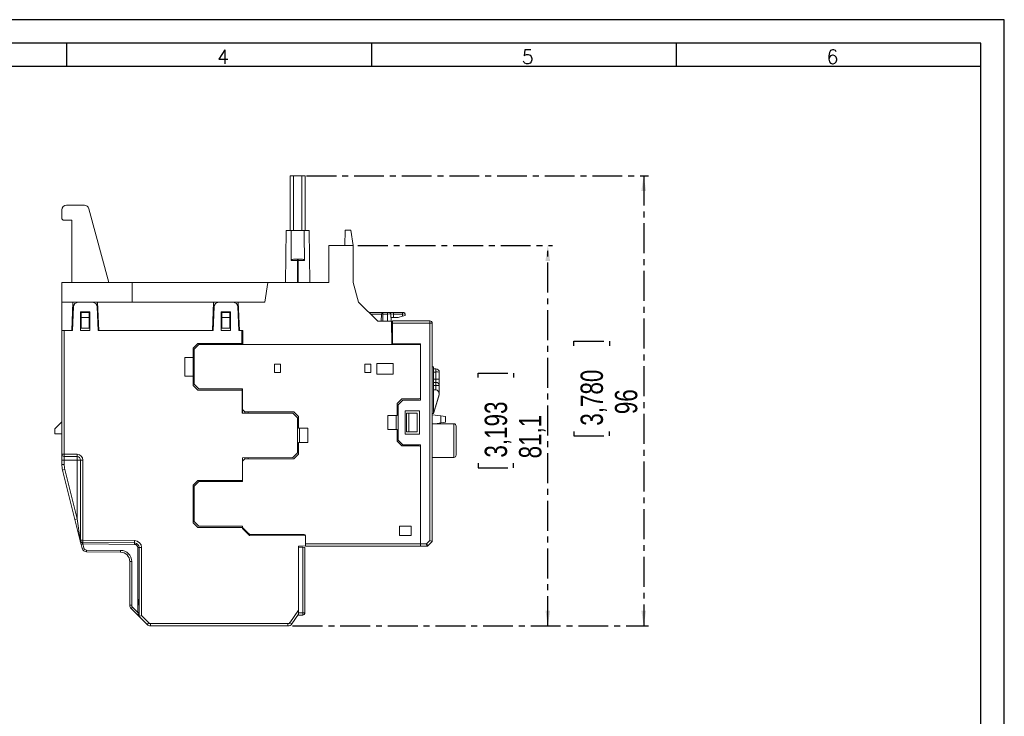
# Model space of a CAD drawing. Header units: millimetres. Extents: x 0 to 420, y 0 to 297.
# Tile 14 of 14: x 210 to 420, y 148 to 297. Entities that reach past the tile are written whole.
import ezdxf

# ---------------------------------------------------------------- set-up
doc = ezdxf.new("R2010")
doc.units = ezdxf.units.MM
doc.linetypes.add('CENTER', pattern=[10.16, 6.35, -1.27, 1.27, -1.27])
doc.layers.add('CENTRO', color=7, linetype='CENTER')
doc.layers.add('FORMATO', color=7, linetype='Continuous')
doc.styles.add('SLDTEXTSTYLE0', font='ROMANS')
doc.styles.add('SLDTEXTSTYLE1', font='TXT', dxfattribs={"width": 0.605})
doc.styles.add('SLDTEXTSTYLE2', font='TXT', dxfattribs={"width": 0.569583})
doc.styles.add('SLDTEXTSTYLE3', font='TXT', dxfattribs={"width": 0.75})
doc.dimstyles.new('SLDDIMSTYLE0', dxfattribs={"dimtxt": 4.7625, "dimasz": 3.302, "dimexe": 0, "dimexo": 0.0625, "dimgap": 1.190625, "dimtad": 1, "dimdec": 1, "dimrnd": 1e-09, "dimzin": 12, "dimdsep": 46, "dimtxsty": 'SLDTEXTSTYLE3', "dimsah": 1, "dimcen": 0.09, "dimadec": 0, "dimazin": 3, "dimtfac": 1, "dimtdec": 1, "dimtofl": 0, "dimtmove": 0, "dimatfit": 3, "dimfxl": 1, "dimfrac": 2, "dimtolj": 1, "dimtzin": 12, "dimarcsym": 0})

# ---------------------------------------------------------------- blocks, each defined once
blk = doc.blocks.new('SW_NOTE_0')
at = {"color": 0, "linetype": 'Continuous', "lineweight": 0, "attachment_point": 1, "rotation": 90}
for s, insert, char_height, style in [('Sujeito a alteração sem aviso prévio. As informações contidas são valores de referência.                                                           Los valores demostrados pueden ser cambiados sin aviso previo. La información és de referencia solamente.', (-1.71, 0), 1.32292, 'SLDTEXTSTYLE2'), ('The values shown are subject to change without prior notice. The information is for reference only.', (0.06, 0), 1.3229, 'SLDTEXTSTYLE1')]:
    blk.add_mtext(s, dxfattribs=dict(at, insert=insert, char_height=char_height, style=style))
blk = doc.blocks.new('_D_3')
at = {"layer": 'CENTRO'}
for p, q in [((282.15, 248.85), (323.64, 248.85)), ((322.64, 167.75), (322.64, 248.85)), ((307.75, 220.69), (307.75, 221.66)), ((307.75, 221.66), (315.32, 221.66)), ((315.32, 221.66), (315.32, 220.69)), ((307.75, 202.45), (307.75, 201.48)), ((315.32, 201.48), (315.32, 202.45)), ((307.75, 201.48), (315.32, 201.48)), ((268.22, 167.75), (323.64, 167.75))]:
    blk.add_line(p, q, dxfattribs=at)
for points in [[(322.64, 248.85), (322.13, 245.55), (323.14, 245.55)], [(322.64, 167.75), (323.14, 171.05), (322.13, 171.05)]]:
    blk.add_solid(points, dxfattribs=at)
at = {"layer": 'CENTRO', "char_height": 4.763, "attachment_point": 1, "rotation": 90, "style": 'SLDTEXTSTYLE3'}
for s, insert in [('3,193', (309.18, 203.65, 0.1)), ('81,1', (316.5, 203.48, 0.1))]:
    blk.add_mtext(s, dxfattribs=dict(at, insert=insert))
blk = doc.blocks.new('_D_4')
at = {"layer": 'CENTRO'}
for p, q in [((271.19, 263.75), (344.09, 263.75)), ((343.09, 263.75), (343.09, 167.75)), ((328.21, 227.48), (328.21, 228.45)), ((328.21, 228.45), (335.77, 228.45)), ((335.77, 228.45), (335.77, 227.48)), ((328.21, 209.24), (328.21, 208.27)), ((328.21, 208.27), (335.77, 208.27)), ((335.77, 208.27), (335.77, 209.24)), ((268.22, 167.75), (344.09, 167.75))]:
    blk.add_line(p, q, dxfattribs=at)
for points in [[(343.09, 263.75), (342.58, 260.45), (343.6, 260.45)], [(343.09, 167.75), (343.6, 171.05), (342.58, 171.05)]]:
    blk.add_solid(points, dxfattribs=at)
at = {"layer": 'CENTRO', "char_height": 4.763, "attachment_point": 1, "rotation": 90, "style": 'SLDTEXTSTYLE3'}
for s, insert in [('3,780', (329.63, 210.45, 0.1)), ('96', (336.95, 212.91, 0.1))]:
    blk.add_mtext(s, dxfattribs=dict(at, insert=insert))

msp = doc.modelspace()

# ---------------------------------------------------------------- linework, layer by layer
at = {"color": 7, "linetype": 'Continuous', "lineweight": 15}
for p, q in [((267.72, 263.75), (267.72, 252.05)), ((267.72, 263.75), (268.4, 263.75)), ((268.4, 263.75), (268.4, 252.05)), ((268.4, 263.75), (270.19, 263.75)), ((270.19, 263.75), (270.19, 252.05)), ((270.19, 263.75), (270.87, 263.75)), ((270.87, 252.05), (270.87, 263.75)), ((218.99, 254.55), (218.99, 256.45)), ((219.99, 257.45), (223.8, 257.45)), ((224.77, 256.71), (228.99, 240.95)), ((219.29, 254.25), (218.99, 254.55)), ((221.09, 254.25), (219.29, 254.25)), ((221.09, 240.95), (221.09, 254.25)), ((266.82, 252.05), (266.72, 240.95)), ((266.82, 252.05), (267.89, 252.05)), ((267.89, 252.05), (270.7, 252.05)), ((270.7, 252.05), (271.77, 252.05)), ((271.77, 252.05), (271.87, 240.95)), ((279.35, 248.85), (279.44, 252.15)), ((279.44, 252.15), (280.65, 252.15)), ((281.15, 248.85), (280.65, 252.15)), ((275.95, 248.85), (275.95, 240.95)), ((275.95, 248.85), (281.15, 248.85)), ((281.15, 248.85), (281.15, 240.95)), ((268.56, 245.95), (269.22, 245.95)), ((269.22, 245.65), (269.22, 245.95)), ((269.22, 245.95), (269.37, 245.95)), ((269.37, 245.65), (269.37, 245.95)), ((269.37, 245.95), (270.03, 245.95)), ((269.22, 245.65), (267.87, 245.65)), ((269.22, 245.65), (269.22, 240.95)), ((269.37, 245.65), (269.22, 245.65)), ((269.37, 245.65), (269.37, 240.95)), ((270.71, 245.65), (269.37, 245.65)), ((218.99, 240.95), (218.99, 236.75)), ((218.99, 240.95), (234.01, 240.95)), ((234.01, 240.95), (233.99, 236.75)), ((234.01, 240.95), (262.91, 240.95)), ((262.91, 240.95), (262.29, 236.75)), ((262.91, 240.95), (275.95, 240.95)), ((282.29, 236.75), (281.15, 240.95)), ((218.99, 230.75), (218.99, 236.75)), ((218.99, 236.75), (221.36, 236.75)), ((221.09, 230.75), (221.36, 236.75)), ((221.24, 230.75), (221.46, 235.8)), ((221.36, 236.75), (222.46, 236.75)), ((222.46, 236.75), (225.52, 236.75)), ((225.52, 236.75), (226.63, 236.75)), ((226.52, 235.8), (226.74, 230.75)), ((226.63, 236.75), (226.89, 230.75)), ((226.63, 236.75), (251.36, 236.75)), ((251.09, 230.75), (251.36, 236.75)), ((251.24, 230.75), (251.46, 235.8)), ((251.36, 236.75), (252.46, 236.75)), ((252.46, 236.75), (255.52, 236.75)), ((255.52, 236.75), (256.63, 236.75)), ((256.52, 235.8), (256.74, 230.75)), ((256.63, 236.75), (256.89, 230.75)), ((256.63, 236.75), (262.29, 236.75)), ((286.39, 232.75), (282.29, 236.75)), ((224.99, 234.75), (222.99, 234.75)), ((222.99, 234.75), (222.99, 230.75)), ((223.14, 234.55), (224.84, 234.55)), ((223.14, 233.5), (223.14, 234.55)), ((223.14, 231.25), (223.14, 233.5)), ((223.14, 233.5), (224.84, 233.5)), ((224.84, 234.55), (224.84, 233.5)), ((224.84, 233.5), (224.84, 231.25)), ((224.99, 230.75), (224.99, 234.75)), ((254.99, 234.75), (252.99, 234.75)), ((252.99, 234.75), (252.99, 230.75)), ((253.14, 234.55), (254.84, 234.55)), ((253.14, 233.5), (253.14, 234.55)), ((253.14, 231.25), (253.14, 233.5)), ((253.14, 233.5), (254.84, 233.5)), ((254.84, 234.55), (254.84, 233.5)), ((254.84, 233.5), (254.84, 231.25)), ((254.99, 230.75), (254.99, 234.75)), ((284.55, 234.55), (287.45, 234.55)), ((287.13, 232.75), (287.15, 234.26)), ((287.45, 234.26), (287.43, 232.75)), ((287.45, 234.26), (287.45, 234.55)), ((287.45, 234.55), (288.43, 234.55)), ((288.43, 234.26), (287.45, 234.26)), ((288.43, 234.26), (288.43, 234.55)), ((288.43, 234.55), (288.88, 234.55)), ((288.48, 232.75), (288.43, 234.26)), ((288.88, 234.55), (289.66, 234.55)), ((289.18, 234.26), (289.23, 232.75)), ((289.76, 233.55), (289.2, 233.55)), ((289.66, 234.55), (291.57, 234.55)), ((289.74, 234.26), (289.76, 233.55)), ((291.65, 234.26), (289.74, 234.26)), ((289.76, 233.55), (290.73, 233.55)), ((290.73, 233.55), (291.67, 233.8)), ((291.57, 234.55), (291.91, 234.55)), ((291.67, 233.8), (291.65, 234.26)), ((292.22, 233.95), (291.67, 233.8)), ((292.21, 234.26), (292.22, 233.95)), ((224.84, 231.25), (223.14, 231.25)), ((254.84, 231.25), (253.14, 231.25)), ((286.39, 232.75), (289.31, 232.75)), ((289.31, 232.75), (289.39, 227.75)), ((289.49, 232.78), (297.49, 232.78)), ((289.49, 232.28), (289.49, 232.78)), ((289.49, 227.93), (289.49, 232.28)), ((297.49, 232.28), (289.49, 232.28)), ((297.49, 232.78), (297.49, 232.28)), ((297.49, 185.98), (297.49, 232.28)), ((297.49, 232.28), (297.99, 232.28)), ((297.99, 232.28), (297.99, 185.78)), ((298, 231.28), (297.99, 231.28)), ((298, 231.28), (298, 225.05)), ((221.09, 230.75), (218.99, 230.75)), ((218.99, 204.38), (218.99, 230.75)), ((219.49, 230.75), (219.49, 204.38)), ((219.49, 230.75), (221.24, 230.75)), ((222.99, 230.75), (224.99, 230.75)), ((226.74, 230.75), (251.24, 230.75)), ((251.09, 230.75), (226.89, 230.75)), ((252.99, 230.75), (254.99, 230.75)), ((256.74, 230.75), (257.38, 230.75)), ((257.59, 230.75), (256.89, 230.75)), ((257.4, 228), (257.38, 230.75)), ((257.61, 229.45), (257.59, 230.75)), ((257.61, 227.75), (257.61, 229.45)), ((246.99, 227), (247.99, 228)), ((246.99, 225), (246.99, 227)), ((248.24, 227.78), (247.24, 226.78)), ((247.99, 228), (257.4, 228)), ((248.24, 227.78), (295.49, 227.78)), ((257.4, 228), (257.4, 227.78)), ((289.39, 227.75), (257.61, 227.75)), ((289.49, 227.93), (295.49, 227.93)), ((292.24, 227.78), (292.24, 227.93)), ((295.49, 227.93), (295.49, 215.9)), ((246.99, 225), (245.2, 225)), ((245.2, 221), (245.2, 225)), ((246.99, 221), (246.99, 225)), ((247.24, 219.28), (247.24, 226.78)), ((298, 225.05), (297.99, 225.05)), ((298, 225.05), (298, 224.17)), ((264.37, 223.58), (265.62, 223.58)), ((264.37, 221.78), (264.37, 223.58)), ((265.62, 223.58), (265.62, 221.78)), ((283.64, 223.58), (284.89, 223.58)), ((283.64, 221.78), (283.64, 223.58)), ((284.89, 223.58), (284.89, 221.78)), ((289.64, 223.68), (286.14, 223.68)), ((286.14, 223.68), (286.14, 221.43)), ((289.64, 221.43), (289.64, 223.68)), ((298, 224.17), (297.99, 224.17)), ((298, 223.28), (297.99, 223.28)), ((298, 223.15), (297.99, 223.15)), ((298, 223.06), (297.99, 223.06)), ((298, 222.71), (297.99, 222.71)), ((298, 222.61), (297.99, 222.61)), ((298, 224.17), (298, 223.28)), ((298, 223.28), (298, 223.15)), ((298, 223.15), (298, 223.06)), ((298, 223.06), (298, 222.71)), ((298.29, 223.03), (298, 223.03)), ((298, 222.71), (298, 222.61)), ((298, 222.61), (298, 222.5)), ((298.29, 223.03), (298.29, 213.03)), ((246.99, 221), (245.2, 221)), ((246.99, 219), (246.99, 221)), ((265.62, 221.78), (264.37, 221.78)), ((284.89, 221.78), (283.64, 221.78)), ((286.14, 221.43), (289.64, 221.43)), ((298, 222.5), (297.99, 222.5)), ((298, 222.39), (297.99, 222.39)), ((298, 222.27), (297.99, 222.27)), ((298, 222.25), (297.99, 222.25)), ((298, 221.23), (297.99, 221.23)), ((298, 221.21), (297.99, 221.21)), ((298, 221.04), (297.99, 221.04)), ((298, 220.91), (297.99, 220.91)), ((298, 222.5), (298, 222.39)), ((298, 222.39), (298, 222.31)), ((298, 221.23), (298, 222.25)), ((298, 221.17), (298, 221.04)), ((298, 221.04), (298, 220.91)), ((298, 220.91), (298, 220.44)), ((298.29, 222.59), (298.79, 222.59)), ((298.79, 221.89), (298.29, 221.89)), ((298.79, 222.59), (298.79, 221.89)), ((298.79, 220.38), (298.79, 221.89)), ((299.49, 221.89), (299.49, 220.37)), ((247.99, 218), (246.99, 219)), ((247.24, 219.28), (248.24, 218.28)), ((298, 220.44), (297.99, 220.44)), ((298, 220.39), (297.99, 220.39)), ((298, 220.25), (297.99, 220.25)), ((298, 219.89), (297.99, 219.89)), ((298, 219.83), (297.99, 219.83)), ((298, 219.69), (297.99, 219.69)), ((298, 219.31), (297.99, 219.31)), ((298, 219.02), (297.99, 219.02)), ((298, 218.87), (297.99, 218.87)), ((298, 218.72), (297.99, 218.72)), ((298, 220.39), (298, 220.25)), ((298, 220.25), (298, 219.89)), ((298, 219.83), (298, 219.69)), ((298, 219.69), (298, 219.31)), ((298, 219.02), (298, 218.87)), ((298, 218.87), (298, 218.72)), ((298.29, 220.38), (298.79, 220.38)), ((298.29, 219.69), (298.79, 219.69)), ((298.79, 219), (298.29, 219)), ((298.79, 219.69), (298.79, 219)), ((298.79, 218.08), (298.79, 219)), ((299.49, 218.99), (299.49, 220.37)), ((299.49, 218.99), (299.49, 217.12)), ((257.44, 218), (247.99, 218)), ((248.24, 218.28), (257.49, 218.28)), ((257.44, 218.28), (257.44, 218)), ((257.46, 213.13), (257.44, 218)), ((257.49, 218.28), (257.49, 213.9)), ((298, 218.31), (297.99, 218.31)), ((298, 218.16), (297.99, 218.16)), ((298, 218.12), (297.99, 218.12)), ((298, 217.67), (297.99, 217.67)), ((298, 217.59), (297.99, 217.59)), ((298, 217.44), (297.99, 217.44)), ((298, 217.08), (297.99, 217.08)), ((298, 216.79), (297.99, 216.79)), ((298, 216.7), (297.99, 216.7)), ((298, 218.31), (298, 218.16)), ((298, 218.16), (298, 218.12)), ((298, 217.67), (298, 217.59)), ((298, 217.59), (298, 217.44)), ((298, 217.08), (298, 216.79)), ((298, 216.79), (298, 216.7)), ((298, 215.68), (298, 216.7)), ((298.29, 218.07), (298.79, 218.08)), ((299.49, 217.1), (298.29, 213.03)), ((298.29, 213.03), (299.49, 217.03)), ((299.49, 217.08), (298.69, 214.38)), ((298.69, 214.37), (299.49, 217.06)), ((299.48, 217.06), (299.49, 217.06)), ((299.49, 217.1), (299.49, 217.12)), ((299.49, 217.08), (299.49, 217.1)), ((299.49, 217.08), (299.49, 217.1)), ((299.49, 217.08), (299.49, 217.06)), ((299.49, 217.06), (299.49, 217.08)), ((291.49, 216.15), (290.49, 215.15)), ((290.49, 215.15), (290.49, 212.65)), ((291.74, 215.9), (290.74, 214.9)), ((290.74, 214.9), (290.74, 207.4)), ((295.19, 216.15), (291.49, 216.15)), ((295.49, 215.9), (291.74, 215.9)), ((298, 215.68), (297.99, 215.68)), ((298, 215.52), (297.99, 215.52)), ((298, 215.38), (297.99, 215.38)), ((298, 214.88), (297.99, 214.88)), ((298, 214.75), (297.99, 214.75)), ((298, 215.68), (298, 215.52)), ((298, 215.52), (298, 215.38)), ((298, 215.38), (298, 214.88)), ((298, 214.88), (298, 214.75)), ((298, 214.75), (298, 214.01)), ((298.69, 214.38), (298.69, 214.37)), ((257.46, 213.13), (268.24, 213.13)), ((257.49, 213.9), (257.99, 213.4)), ((257.49, 213.13), (257.49, 213.9)), ((268.49, 213.4), (257.99, 213.4)), ((257.99, 213.4), (257.99, 213.13)), ((258.75, 213.4), (258.75, 213.13)), ((268.24, 213.13), (269.24, 212.13)), ((268.49, 213.4), (269.49, 212.4)), ((269.24, 212.13), (269.24, 204.63)), ((269.49, 209.9), (269.49, 212.4)), ((290.49, 212.65), (288.49, 212.65)), ((288.49, 212.65), (288.49, 209.65)), ((290.3, 212.65), (290.3, 209.65)), ((295.24, 213.65), (292.24, 213.65)), ((292.24, 213.65), (292.24, 208.65)), ((292.49, 209.15), (292.49, 213.15)), ((292.99, 213.15), (292.49, 213.15)), ((292.99, 209.15), (292.99, 213.15)), ((294.8, 213.15), (292.99, 213.15)), ((294.8, 213.15), (294.8, 209.15)), ((295.24, 208.65), (295.24, 213.65)), ((298, 214.01), (297.99, 214.01)), ((298, 213.9), (297.99, 213.9)), ((298, 213.87), (297.99, 213.87)), ((298, 214.01), (298, 213.89)), ((298, 213.89), (298, 213.87)), ((298, 212.08), (298, 213.87)), ((298, 213.02), (298.29, 213.03)), ((298, 212.88), (298, 212.88)), ((298, 212.78), (299.79, 212.52)), ((298.29, 213.03), (298.29, 213.03)), ((299.79, 212.52), (299.79, 211.03)), ((299.79, 212.52), (300.79, 212.38)), ((300.79, 211.17), (300.79, 212.38)), ((217.49, 209.75), (218.99, 211.25)), ((298, 212.08), (297.99, 212.08)), ((298, 212.05), (297.99, 212.05)), ((302.6, 210.86), (297.99, 210.88)), ((298.71, 210.88), (299.79, 211.03)), ((299.79, 211.03), (300.79, 211.17)), ((303.09, 210.36), (303.09, 204.19)), ((217.49, 208.75), (217.49, 209.75)), ((218.99, 208.75), (217.49, 208.75)), ((271.49, 209.9), (269.49, 209.9)), ((269.69, 206.9), (269.69, 209.9)), ((271.49, 209.9), (271.49, 206.9)), ((290.49, 209.65), (288.49, 209.65)), ((290.49, 209.65), (290.49, 207.15)), ((292.24, 208.65), (295.24, 208.65)), ((292.99, 209.15), (292.49, 209.15)), ((294.8, 209.15), (292.99, 209.15)), ((269.49, 204.4), (269.49, 206.9)), ((271.49, 206.9), (269.49, 206.9)), ((290.49, 207.15), (291.49, 206.15)), ((290.74, 207.4), (291.74, 206.4)), ((291.49, 206.15), (295.19, 206.15)), ((291.74, 206.4), (295.49, 206.4)), ((295.49, 206.4), (295.49, 185.28)), ((218.99, 204.38), (219.49, 204.38)), ((218.99, 203.13), (218.99, 204.38)), ((219.49, 204.38), (219.49, 203.88)), ((219.49, 204.38), (222.25, 204.36)), ((222.25, 203.86), (219.49, 203.88)), ((222.25, 204.36), (222.25, 203.86)), ((269.24, 204.63), (268.29, 203.67)), ((269.49, 204.4), (268.49, 203.4)), ((218.99, 203.13), (219.49, 203.13)), ((218.99, 202.21), (218.99, 203.13)), ((218.99, 202.21), (219.49, 202.21)), ((222.25, 203.11), (219.49, 203.13)), ((219.49, 203.13), (219.49, 202.21)), ((222.99, 203.11), (222.25, 203.11)), ((222.25, 190.58), (222.25, 203.11)), ((223.49, 203.11), (222.99, 203.11)), ((222.99, 186.05), (222.99, 203.11)), ((223.49, 203.11), (223.49, 186.05)), ((268.29, 203.67), (257.49, 203.63)), ((257.49, 198.75), (257.49, 203.63)), ((257.99, 203.4), (257.49, 202.9)), ((257.49, 202.9), (257.49, 198.53)), ((257.99, 203.63), (257.99, 203.4)), ((268.49, 203.4), (257.99, 203.4)), ((258.75, 203.63), (258.75, 203.4)), ((297.99, 203.67), (302.6, 203.69)), ((298, 202.77), (297.99, 202.77)), ((298, 203.67), (298, 202.81)), ((298, 201.23), (298, 202.77)), ((221.77, 190.46), (219.14, 201)), ((219.62, 201.12), (222.25, 190.58)), ((298, 201.23), (297.99, 201.23)), ((298, 201.21), (297.99, 201.21)), ((298, 200.28), (297.99, 200.28)), ((298, 201.16), (298, 200.28)), ((246.99, 197.75), (247.99, 198.75)), ((246.99, 189.75), (246.99, 197.75)), ((248.24, 198.53), (247.24, 197.53)), ((247.24, 190.03), (247.24, 197.53)), ((247.99, 198.75), (257.49, 198.75)), ((248.24, 198.53), (257.49, 198.53)), ((222.9, 185.93), (221.77, 190.46)), ((222.25, 190.58), (222.93, 186.05)), ((247.99, 188.75), (246.99, 189.75)), ((247.24, 190.03), (248.24, 189.03)), ((257.49, 189.03), (248.24, 189.03)), ((257.49, 189.03), (257.49, 188.78)), ((293.49, 189.03), (290.99, 189.03)), ((290.99, 189.03), (290.99, 187.03)), ((293.49, 187.03), (293.49, 189.03)), ((257.49, 188.75), (247.99, 188.75)), ((257.49, 188.78), (258.91, 187.36)), ((257.49, 188.78), (257.49, 188.75)), ((257.49, 188.55), (257.49, 188.75)), ((259, 187.05), (257.49, 188.55)), ((270.99, 186.99), (259, 187.05)), ((259.12, 187.28), (270.69, 187.28)), ((270.99, 186.99), (270.99, 184.81)), ((270.99, 185.28), (270.99, 186.98)), ((290.99, 187.03), (293.49, 187.03)), ((222.93, 186.05), (222.99, 186.05)), ((223.49, 186.05), (222.99, 186.05)), ((223.31, 184.3), (223.09, 185.15)), ((223.49, 185.55), (223.38, 185.55)), ((234.5, 185.15), (223.48, 185.25)), ((223.48, 185.25), (223.69, 184.4)), ((223.49, 186.05), (234.51, 185.95)), ((223.49, 185.55), (223.49, 186.05)), ((234.5, 185.45), (223.49, 185.55)), ((234.5, 185.45), (234.51, 185.95)), ((270.99, 184.81), (269.49, 184.8)), ((269.49, 184.8), (269.49, 184.55)), ((270.99, 185.28), (295.49, 185.28)), ((270.99, 184.78), (270.99, 184.81)), ((295.49, 185.28), (296.79, 185.28)), ((295.49, 184.78), (295.49, 185.28)), ((296.79, 185.28), (297.49, 185.98)), ((296.87, 184.78), (296.79, 185.28)), ((296.79, 185.28), (297.08, 184.86)), ((297.99, 185.78), (297.08, 184.86)), ((297.49, 185.98), (297.99, 185.78)), ((224.27, 183.94), (231.51, 183.88)), ((231.51, 183.48), (224.27, 183.54)), ((235.49, 184.45), (235.19, 184.45)), ((235.19, 170.61), (235.19, 184.45)), ((235.49, 184.45), (235.99, 184.45)), ((235.49, 169.75), (235.49, 184.45)), ((235.99, 184.45), (235.99, 169.96)), ((269.49, 184.55), (270.36, 184.52)), ((269.49, 170.55), (269.49, 184.55)), ((270.36, 170.58), (270.36, 184.52)), ((270.36, 184.52), (270.84, 184.5)), ((270.84, 184.5), (270.84, 170.58)), ((295.49, 184.78), (270.99, 184.78)), ((296.87, 184.78), (295.49, 184.78)), ((233.49, 181.48), (233.89, 181.48)), ((233.49, 172.17), (233.49, 181.48)), ((233.89, 181.48), (233.89, 172.17)), ((235.36, 172.3), (235.34, 173.4)), ((235.34, 173.4), (235.49, 173.4)), ((235.36, 172.3), (235.49, 172.17)), ((233.49, 172.17), (233.89, 172.17)), ((235.41, 169.84), (233.79, 171.46)), ((234.07, 171.74), (235.19, 170.61)), ((235.49, 170.61), (235.19, 170.61)), ((267.63, 168.46), (269.49, 171.12)), ((269.49, 170.25), (268.04, 168.18)), ((269.49, 170.55), (270.36, 170.58)), ((269.49, 170.05), (269.49, 170.55)), ((270.84, 170.58), (270.36, 170.58)), ((235.49, 169.75), (235.99, 169.96)), ((237.2, 168.04), (235.49, 169.75)), ((235.99, 169.96), (237.55, 168.4)), ((237.2, 168.04), (237.55, 168.4)), ((237.91, 168.25), (267.22, 168.25)), ((237.91, 167.75), (237.91, 168.25)), ((267.22, 167.75), (267.22, 168.25)), ((268.04, 168.18), (267.63, 168.46)), ((270.36, 170.08), (269.49, 170.05)), ((267.22, 167.75), (237.91, 167.75))]:
    msp.add_line(p, q, dxfattribs=at)
at = {"color": 8, "linetype": 'Continuous', "lineweight": 15}
for p, q in [((287.15, 234.26), (284.85, 234.26)), ((298.79, 220.38), (298.79, 219.69)), ((302.6, 203.69), (302.6, 210.86))]:
    msp.add_line(p, q, dxfattribs=at)
at = {"color": 7, "linetype": 'Continuous', "lineweight": 15, "flags": 128}
for points in [[(267.87, 245.65), (267.87, 245.95), (267.89, 250.82), (267.89, 252.05)], [(270.71, 245.65), (270.71, 245.95), (270.7, 250.82), (270.7, 252.05)]]:
    msp.add_lwpolyline(points, dxfattribs=at)
at = {"color": 7, "linetype": 'Continuous', "lineweight": 15}
for centre, radius, start, end in [((219.99, 256.45), 1, 90, 180), ((223.8, 256.45), 1, 15, 90), ((222.46, 235.75), 1, 90, 177.5), ((225.52, 235.75), 1, 2.5, 90), ((252.46, 235.75), 1, 90, 177.5), ((255.52, 235.75), 1, 2.5, 90), ((287.45, 234.25), 0.3, 90, 179), ((287.34, 232.11), 2.16, 87.0116, 94.9878), ((288.88, 234.25), 0.3, 2, 90), ((289.4, 234.33), 0.342, 348.9819, 41.0252), ((291.32, 234.33), 0.342, 348.9819, 41.0252), ((291.91, 234.25), 0.3, 2, 90), ((297.49, 232.28), 0.5, 0, 90), ((298.79, 221.89), 0.7, 0.0026, 90.0026), ((298.97, 208.8), 13.1, 87.7024, 90.7655), ((298.97, 207.28), 13.1, 87.7024, 90.7655), ((298.79, 218.99), 0.7, 0.0026, 90.0026), ((298.97, 205.9), 13.1, 87.7024, 90.7655), ((295.19, 216.45), 0.3, 270, 0), ((302.59, 210.36), 0.5, 0, 89.75), ((295.19, 205.85), 0.3, 0, 90), ((219.49, 204.38), 0.5, 180, 269.5), ((222.24, 203.11), 1.25, 0, 89.5), ((222.24, 203.11), 0.75, 0, 89.5), ((200.76, 203.48), 21.49, 359.0002, 0.9998), ((302.59, 204.19), 0.5, 270.25, 0), ((223.99, 202.21), 5, 180, 194), ((223.99, 202.21), 4.5, 180, 194), ((233.66, 144.29), 58.54, 103.8794, 104.3646), ((236.29, 133.76), 58.54, 103.8794, 104.3646), ((259.12, 187.58), 0.3, 225, 270), ((270.69, 186.98), 0.3, 0, 90), ((223.05, 185.96), 0.153, 142.685, 190.7528), ((223.38, 186.05), 0.5, 194, 269.5), ((223.41, 186.03), 0.479, 177.4479, 266.8107), ((223.49, 186.05), 0.5, 180, 269.5), ((234.49, 184.45), 1, 0, 89.5), ((217.31, 185.38), 17.19, 359.25, 0.25), ((234.49, 184.45), 0.7, 0, 89.5), ((234.49, 184.45), 1.5, 0, 89.5), ((296.87, 185.08), 0.3, 270, 315), ((246.38, 92.97), 94.2, 103.9396, 104.1819), ((224.28, 184.54), 1, 194, 269.5), ((224.27, 184.54), 0.6, 194, 269.5), ((247.19, 183.64), 22.92, 179.25, 180.25), ((231.49, 181.48), 2.4, 0, 89.5), ((254.43, 183.58), 22.92, 179.25, 180.25), ((231.49, 181.48), 2, 0, 89.5), ((234.49, 172.17), 1, 180, 225), ((256.82, 148.85), 32.28, 134.8234, 135.5312), ((234.49, 172.17), 0.6, 180, 225), ((266.78, 170.33), 3.59, 356.0129, 3.9871), ((270.34, 170.58), 0.5, 272, 0), ((237.91, 168.75), 1, 225, 270), ((237.91, 168.75), 0.5, 225, 270), ((267.22, 168.75), 0.5, 270, 325), ((267.22, 168.75), 1, 270, 325)]:
    msp.add_arc(centre, radius, start, end, dxfattribs=at)
for centre, major_axis, ratio, start_param, end_param in [((288.43, 234.25), (0.75, 0.01), 0.013945, 0.000292, 1.569871), ((289.93, 234.25), (0.751, -0.01), 0.010682, 1.834053, 3.142115), ((291.46, 234.25), (0.75, 0.01), 0.010703, 0.000224, 1.308287), ((298.79, 216.92), (0.01, 1.16), 0.605021, 4.872214, 6.29918), ((298.79, 214.75), (0.7, 2.37), 0.001074, 6.279552, 6.423382), ((298.79, 214.69), (0.7, 2.37), 0.001074, 6.135721, 6.279552), ((219.49, 203.13), (-0.004, 0.75), 0.005816, 6.283101, 7.853821), ((235.19, 170.62), (-0.212, 0.778), 0.00057, 3.140596, 4.708307)]:
    msp.add_ellipse(centre, major_axis=major_axis, ratio=ratio, start_param=start_param, end_param=end_param, dxfattribs=at)
for points, knots in [([(267.87, 245.65), (267.88, 245.68), (267.88, 245.72), (267.93, 245.79), (268.02, 245.87), (268.24, 245.94), (268.43, 245.95), (268.56, 245.95)], [0, 0, 0, 0, 0.084331, 0.168008, 0.297385, 0.524497, 1, 1, 1, 1]), ([(270.03, 245.95), (270.13, 245.95), (270.3, 245.94), (270.51, 245.89), (270.62, 245.82), (270.68, 245.76), (270.71, 245.7), (270.71, 245.67), (270.71, 245.65)], [0, 0, 0, 0, 0.385887, 0.632717, 0.770827, 0.873776, 0.950464, 1, 1, 1, 1]), ([(223.09, 185.15), (223.07, 185.25), (223.02, 185.44), (222.97, 185.65), (222.93, 185.79), (222.91, 185.87), (222.9, 185.92), (222.9, 185.92), (222.9, 185.93)], [0, 0, 0, 0, 0.254404, 0.494957, 0.625483, 0.748609, 0.871147, 1, 1, 1, 1]), ([(223.38, 185.55), (223.38, 185.55), (223.38, 185.54), (223.38, 185.52), (223.39, 185.48), (223.41, 185.43), (223.43, 185.34), (223.46, 185.28), (223.48, 185.25)], [0, 0, 0, 0, 0.149259, 0.290698, 0.424698, 0.551707, 0.785885, 1, 1, 1, 1]), ([(235.49, 169.75), (235.49, 169.76), (235.48, 169.76), (235.43, 169.81), (235.41, 169.84), (235.41, 169.84)], [0, 0, 0, 0, 0.492507, 0.98911, 1, 1, 1, 1])]:
    msp.add_open_spline(points, degree=3, knots=knots, dxfattribs=at)
msp.add_open_spline([(223.48, 185.25), (223.43, 185.23), (223.33, 185.21), (223.2, 185.18), (223.11, 185.16), (223.1, 185.15), (223.09, 185.15)], degree=3, dxfattribs=at)
at = {"layer": 'FORMATO'}
for p, q in [((420, 297), (0, 297)), ((420, 0), (420, 297)), ((415, 292), (25, 292)), ((220, 292), (220, 287)), ((285, 292), (285, 287)), ((350, 292), (350, 287)), ((415, 287), (415, 292)), ((415, 287), (25, 287)), ((415, 5), (415, 287))]:
    msp.add_line(p, q, dxfattribs=at)

# ---------------------------------------------------------------- block references
at = {"color": 7, "linetype": 'Continuous', "lineweight": 0}
msp.add_blockref('SW_NOTE_0', (417.59, 12.31), dxfattribs=at)

# ---------------------------------------------------------------- texts
at = {"layer": 'FORMATO', "char_height": 3, "attachment_point": 2, "style": 'SLDTEXTSTYLE0'}
for s, insert in [('4', (253.35, 290.6)), ('5', (318.35, 290.6)), ('6', (383.35, 290.6))]:
    msp.add_mtext(s, dxfattribs=dict(at, insert=insert))

# ---------------------------------------------------------------- dimensions: what is measured, and where the dimension line sits
at = {"layer": 'CENTRO'}
for base, p1, p2, picture, middle in [((343.09, 167.75), (270.19, 263.75), (267.22, 167.75), '_D_4', (343.09, 218.36)), ((322.64, 248.85), (267.22, 167.75), (281.15, 248.85), '_D_3', (322.64, 211.57))]:
    dim = msp.add_linear_dim(base=base, p1=p1, p2=p2, angle=90, dimstyle='SLDDIMSTYLE0', dxfattribs=at)
    dim.commit()
    dim.dimension.update_dxf_attribs({"geometry": picture, "text_midpoint": middle, "dimtype": 160})

doc.saveas('drawing.dxf')
